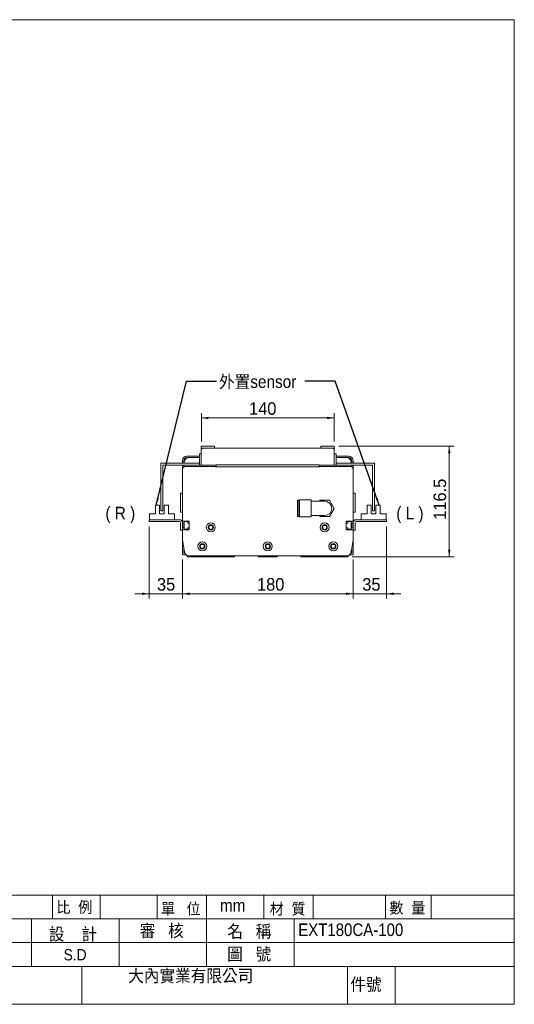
# Model space of a CAD drawing. Header units: millimetres. Extents: x 6 to 1479, y 5 to 1045.
# Tile 3 of 3: x 958 to 1479, y 7 to 1045. Entities that reach past the tile are written whole.
import ezdxf

# ---------------------------------------------------------------- set-up
doc = ezdxf.new("R2010")
doc.units = ezdxf.units.MM
doc.layers.add('BORDER', color=7, linetype='Continuous', lineweight=0)
doc.styles.add('SLDTEXTSTYLE0', font='新細明體')
doc.styles.add('SLDTEXTSTYLE1', font='GOTHIC.TTF', dxfattribs={"width": 0.913})
doc.styles.get("Standard").update_dxf_attribs({"font": 'GOTHIC.TTF'})
doc.dimstyles.new('SLDDIMSTYLE0', dxfattribs={"dimtxt": 14.124891, "dimasz": 7.5, "dimexe": 0, "dimexo": 0.0625, "dimgap": 3.531223, "dimtad": 1, "dimtoh": 1, "dimdec": 3, "dimzin": 12, "dimdsep": 46, "dimtxsty": 'SLDTEXTSTYLE0', "dimsah": 1, "dimcen": 0.09, "dimadec": 0, "dimazin": 0, "dimtfac": 1, "dimtdec": 3, "dimtofl": 0, "dimtmove": 0, "dimatfit": 3, "dimfxl": 0, "dimtolj": 1, "dimtzin": 12, "dimarcsym": 0})
doc.dimstyles.new('SLDDIMSTYLE2', dxfattribs={"dimtxt": 7.5, "dimasz": 7.5, "dimexe": 0, "dimexo": 0.0625, "dimgap": 1.875, "dimtad": 0, "dimtih": 1, "dimtoh": 1, "dimdec": 0, "dimzin": 0, "dimdsep": 46, "dimtxsty": 'Standard', "dimsah": 1, "dimcen": 0.09, "dimadec": 0, "dimazin": 0, "dimtfac": 1, "dimtdec": 0, "dimtofl": 0, "dimtmove": 0, "dimatfit": 3, "dimfxl": 0, "dimtolj": 1, "dimtzin": 0, "dimarcsym": 0})

# ---------------------------------------------------------------- blocks, each defined once
blk = doc.blocks.new('*D28')
at = {"layer": 'BORDER'}
for p, q in [((1294.1, 595.1), (1415.3, 595.1)), ((1410.3, 478.6), (1410.3, 595.1)), ((1308.1, 478.6), (1415.3, 478.6))]:
    blk.add_line(p, q, dxfattribs=at)
for points in [[(1410.3, 595.1), (1409, 587.6), (1411.5, 587.6)], [(1410.3, 478.6), (1411.5, 486.1), (1409, 486.1)]]:
    blk.add_solid(points, dxfattribs=at)
at = {"layer": 'BORDER', "insert": (1393.7, 517.5), "char_height": 13.23, "attachment_point": 1, "rotation": 90, "style": 'SLDTEXTSTYLE0'}
blk.add_mtext('116.5', dxfattribs=at)
blk = doc.blocks.new('*D29')
at = {"layer": 'BORDER'}
for p, q in [((1149.1, 600.1), (1149.1, 629.9)), ((1149.1, 624.9), (1289.1, 624.9)), ((1289.1, 600.1), (1289.1, 629.9))]:
    blk.add_line(p, q, dxfattribs=at)
for points in [[(1149.1, 624.9), (1156.6, 623.6), (1156.6, 626.1)], [(1289.1, 624.9), (1281.6, 626.1), (1281.6, 623.6)]]:
    blk.add_solid(points, dxfattribs=at)
at = {"layer": 'BORDER', "insert": (1199.3, 641.4), "char_height": 13.23, "attachment_point": 1, "style": 'SLDTEXTSTYLE0'}
blk.add_mtext('140', dxfattribs=at)
blk = doc.blocks.new('*D30')
at = {"layer": 'BORDER'}
for p, q in [((1129.1, 475.7), (1129.1, 434.6)), ((1309.1, 475.7), (1309.1, 434.6)), ((1129.1, 439.6), (1309.1, 439.6))]:
    blk.add_line(p, q, dxfattribs=at)
for points in [[(1129.1, 439.6), (1136.6, 438.3), (1136.6, 440.8)], [(1309.1, 439.6), (1301.6, 440.8), (1301.6, 438.3)]]:
    blk.add_solid(points, dxfattribs=at)
at = {"layer": 'BORDER', "insert": (1207.7, 456.1), "char_height": 13.23, "attachment_point": 1, "style": 'SLDTEXTSTYLE0'}
blk.add_mtext('180', dxfattribs=at)
blk = doc.blocks.new('*D31')
at = {"layer": 'BORDER'}
for p, q in [((1094.1, 510.6), (1094.1, 434.6)), ((1129.1, 475.7), (1129.1, 434.6)), ((1094.1, 439.6), (1079.1, 439.6)), ((1094.1, 439.6), (1129.1, 439.6)), ((1129.1, 439.6), (1144.1, 439.6))]:
    blk.add_line(p, q, dxfattribs=at)
for points in [[(1094.1, 439.6), (1086.6, 440.8), (1086.6, 438.3)], [(1129.1, 439.6), (1136.6, 438.3), (1136.6, 440.8)]]:
    blk.add_solid(points, dxfattribs=at)
at = {"layer": 'BORDER', "insert": (1102.3, 456.1), "char_height": 13.23, "attachment_point": 1, "style": 'SLDTEXTSTYLE0'}
blk.add_mtext('35', dxfattribs=at)
blk = doc.blocks.new('*D32')
at = {"layer": 'BORDER'}
for p, q in [((1344.1, 510.6), (1344.1, 434.6)), ((1309.1, 475.7), (1309.1, 434.6)), ((1309.1, 439.6), (1294.1, 439.6)), ((1344.1, 439.6), (1309.1, 439.6)), ((1344.1, 439.6), (1359.1, 439.6))]:
    blk.add_line(p, q, dxfattribs=at)
for points in [[(1309.1, 439.6), (1301.6, 440.8), (1301.6, 438.3)], [(1344.1, 439.6), (1351.6, 438.3), (1351.6, 440.8)]]:
    blk.add_solid(points, dxfattribs=at)
at = {"layer": 'BORDER', "insert": (1318.6, 456.1), "char_height": 13.23, "attachment_point": 1, "style": 'SLDTEXTSTYLE0'}
blk.add_mtext('35', dxfattribs=at)

msp = doc.modelspace()

# ---------------------------------------------------------------- linework, layer by layer
at = {"color": 7, "linetype": 'Continuous', "lineweight": 15}
for p, q in [((1149.0632, 595.0572), (1149.0632, 591.0572)), ((1163.0632, 595.0572), (1149.0632, 595.0572)), ((1151.0632, 593.0572), (1287.0632, 593.0572)), ((1163.0632, 595.0572), (1163.0632, 593.0572)), ((1163.1632, 593.0572), (1163.0632, 593.0572)), ((1275.0632, 593.0572), (1274.9632, 593.0572)), ((1289.0632, 595.0572), (1275.0632, 595.0572)), ((1275.0632, 593.0572), (1275.0632, 595.0572)), ((1289.0632, 591.0572), (1289.0632, 595.0572)), ((1147.0632, 584.6572), (1134.0632, 584.6572)), ((1147.0632, 583.0572), (1134.0632, 583.0572)), ((1136.0632, 583.0572), (1147.0632, 583.0572)), ((1147.0632, 587.0572), (1149.0632, 587.0572)), ((1147.0632, 585.5572), (1147.0632, 587.0572)), ((1147.0632, 576.5572), (1147.0632, 585.5572)), ((1149.0632, 575.0572), (1149.0632, 591.0572)), ((1289.0632, 591.0572), (1289.0632, 575.0572)), ((1289.0632, 587.0572), (1291.0632, 587.0572)), ((1291.0632, 587.0572), (1291.0632, 585.5572)), ((1291.0632, 585.5572), (1291.0632, 576.5572)), ((1304.0632, 584.6572), (1291.0632, 584.6572)), ((1304.0632, 583.0572), (1291.0632, 583.0572)), ((1291.0632, 583.0572), (1302.0632, 583.0572)), ((1106.5632, 577.0572), (1147.0632, 577.0572)), ((1106.5632, 528.5572), (1106.5632, 577.0572)), ((1108.5632, 528.5572), (1108.5632, 575.0572)), ((1108.5632, 575.0572), (1147.0632, 575.0572)), ((1129.0632, 579.6572), (1129.0632, 577.0572)), ((1129.0632, 575.0572), (1129.0632, 570.5572)), ((1130.6632, 579.6572), (1130.6632, 577.0572)), ((1130.6632, 575.0572), (1130.6632, 573.2105)), ((1131.0632, 577.0572), (1131.0632, 578.0572)), ((1131.0632, 573.3857), (1131.0632, 575.0572)), ((1164.0632, 573.5572), (1132.0632, 573.5572)), ((1147.0632, 575.0572), (1147.0632, 576.5572)), ((1149.0632, 575.0572), (1147.0632, 575.0572)), ((1151.0632, 575.0572), (1149.0632, 575.0572)), ((1151.0632, 575.0572), (1164.8132, 575.0572)), ((1164.0632, 573.5572), (1164.5632, 573.5572)), ((1164.0632, 573.3572), (1164.0632, 573.5572)), ((1164.0632, 573.3572), (1274.0632, 573.3572)), ((1164.5632, 573.3572), (1164.5632, 573.5572)), ((1164.8132, 573.5072), (1164.8132, 575.5072)), ((1164.8132, 575.5072), (1166.3132, 575.5072)), ((1166.3132, 573.5072), (1164.8132, 573.5072)), ((1165.0632, 573.5072), (1165.0632, 573.3572)), ((1271.8132, 575.5072), (1166.3132, 575.5072)), ((1166.3132, 573.5072), (1271.8132, 573.5072)), ((1270.0632, 575.5572), (1168.0632, 575.5572)), ((1168.0632, 575.5572), (1168.0632, 575.5072)), ((1176.5632, 573.3572), (1176.5632, 573.5072)), ((1181.5632, 573.3572), (1181.5632, 573.5072)), ((1186.3632, 575.5072), (1186.3632, 575.5572)), ((1206.5632, 575.5072), (1206.5632, 575.5572)), ((1231.5632, 575.5072), (1231.5632, 575.5572)), ((1251.7632, 575.5572), (1251.7632, 575.5072)), ((1256.5632, 573.3572), (1256.5632, 573.5072)), ((1261.5632, 573.3572), (1261.5632, 573.5072)), ((1270.0632, 575.5072), (1270.0632, 575.5572)), ((1271.8132, 575.5072), (1273.3132, 575.5072)), ((1273.3132, 573.5072), (1271.8132, 573.5072)), ((1273.0632, 573.5072), (1273.0632, 573.3572)), ((1273.3132, 575.5072), (1273.3132, 573.5072)), ((1273.3132, 575.0572), (1287.0632, 575.0572)), ((1273.5632, 573.3572), (1273.5632, 573.5572)), ((1274.0632, 573.5572), (1273.5632, 573.5572)), ((1274.0632, 573.3572), (1274.0632, 573.5572)), ((1306.0632, 573.5572), (1274.0632, 573.5572)), ((1289.0632, 575.0572), (1287.0632, 575.0572)), ((1291.0632, 575.0572), (1289.0632, 575.0572)), ((1331.5632, 577.0572), (1291.0632, 577.0572)), ((1291.0632, 576.5572), (1291.0632, 575.0572)), ((1329.5632, 575.0572), (1291.0632, 575.0572)), ((1307.0632, 578.0572), (1307.0632, 577.0572)), ((1307.0632, 575.0572), (1307.0632, 573.3857)), ((1307.4632, 577.0572), (1307.4632, 579.6572)), ((1307.4632, 573.2105), (1307.4632, 575.0572)), ((1309.0632, 577.0572), (1309.0632, 579.6572)), ((1309.0632, 570.5572), (1309.0632, 575.0572)), ((1329.5632, 528.5572), (1329.5632, 575.0572)), ((1331.5632, 577.0572), (1331.5632, 528.5572)), ((1129.0632, 570.5572), (1129.0632, 516.0572)), ((1309.0632, 570.5572), (1309.0632, 516.0572)), ((1129.0632, 545.5572), (1127.0632, 545.5572)), ((1127.0632, 545.5572), (1127.0632, 543.5572)), ((1127.0632, 543.5572), (1127.0632, 527.5572)), ((1309.0632, 545.5572), (1311.0632, 545.5572)), ((1311.0632, 543.5572), (1311.0632, 545.5572)), ((1311.0632, 527.5572), (1311.0632, 543.5572)), ((1100.8132, 533.0572), (1100.8132, 523.7572)), ((1100.8132, 533.0572), (1105.0632, 533.0572)), ((1105.0632, 533.0572), (1105.0632, 523.7572)), ((1110.0632, 533.0572), (1110.0632, 523.7572)), ((1110.0632, 533.0572), (1114.3132, 533.0572)), ((1114.3132, 523.7572), (1114.3132, 533.0572)), ((1251.9632, 538.0572), (1250.4632, 538.0572)), ((1250.4632, 521.0572), (1250.4632, 538.0572)), ((1251.9632, 521.0572), (1251.9632, 538.0572)), ((1252.6632, 537.0572), (1251.9632, 537.0572)), ((1264.6632, 538.4572), (1252.6632, 538.4572)), ((1252.6632, 529.5572), (1252.6632, 538.4572)), ((1252.6632, 520.6572), (1252.6632, 529.5572)), ((1264.6632, 529.5572), (1264.6632, 538.4572)), ((1269.0632, 537.0572), (1264.6632, 537.0572)), ((1264.6632, 520.6572), (1264.6632, 529.5572)), ((1279.0632, 537.0572), (1269.0632, 537.0572)), ((1274.1557, 538.0572), (1273.5783, 537.0572)), ((1283.9706, 538.0572), (1274.1557, 538.0572)), ((1288.8781, 529.5572), (1283.9706, 538.0572)), ((1283.9706, 521.0572), (1288.8781, 529.5572)), ((1323.8132, 533.0572), (1323.8132, 523.7572)), ((1323.8132, 533.0572), (1328.0632, 533.0572)), ((1328.0632, 533.0572), (1328.0632, 523.7572)), ((1333.0632, 533.0572), (1333.0632, 523.7572)), ((1333.0632, 533.0572), (1337.3132, 533.0572)), ((1337.3132, 523.7572), (1337.3132, 533.0572)), ((1094.3132, 517.5572), (1094.3132, 523.7572)), ((1100.8132, 523.7572), (1094.3132, 523.7572)), ((1110.0632, 523.7572), (1105.0632, 523.7572)), ((1106.5632, 527.0572), (1106.5632, 528.5572)), ((1108.5632, 527.0572), (1106.5632, 527.0572)), ((1108.5632, 528.5572), (1108.5632, 527.0572)), ((1120.8132, 523.7572), (1114.3132, 523.7572)), ((1120.8132, 523.7572), (1120.8132, 517.5572)), ((1127.0632, 527.5572), (1127.0632, 525.5572)), ((1129.0632, 525.5572), (1127.0632, 525.5572)), ((1250.4632, 521.0572), (1251.9632, 521.0572)), ((1251.9632, 522.0572), (1252.6632, 522.0572)), ((1252.6632, 520.6572), (1264.6632, 520.6572)), ((1264.6632, 522.0572), (1269.0632, 522.0572)), ((1269.0632, 522.0572), (1279.0632, 522.0572)), ((1273.5783, 522.0572), (1274.1557, 521.0572)), ((1274.1557, 521.0572), (1283.9706, 521.0572)), ((1309.0632, 525.5572), (1311.0632, 525.5572)), ((1311.0632, 525.5572), (1311.0632, 527.5572)), ((1317.3132, 517.5572), (1317.3132, 523.7572)), ((1323.8132, 523.7572), (1317.3132, 523.7572)), ((1333.0632, 523.7572), (1328.0632, 523.7572)), ((1329.5632, 527.0572), (1329.5632, 528.5572)), ((1331.5632, 527.0572), (1329.5632, 527.0572)), ((1331.5632, 528.5572), (1331.5632, 527.0572)), ((1343.8132, 523.7572), (1337.3132, 523.7572)), ((1343.8132, 523.7572), (1343.8132, 517.5572)), ((1094.0632, 515.5572), (1094.0632, 517.5572)), ((1094.0632, 517.5572), (1095.0632, 517.5572)), ((1095.0632, 515.5572), (1094.0632, 515.5572)), ((1126.0632, 517.5572), (1095.0632, 517.5572)), ((1095.0632, 515.5572), (1126.0632, 515.5572)), ((1127.0632, 514.5572), (1127.0632, 507.5572)), ((1136.3632, 516.0572), (1129.0632, 516.0572)), ((1129.0632, 516.0572), (1129.0632, 514.0572)), ((1129.0632, 509.0572), (1129.0632, 514.0572)), ((1129.0632, 514.0572), (1131.0632, 514.0572)), ((1131.0632, 509.0572), (1129.0632, 509.0572)), ((1129.0632, 509.0572), (1129.0632, 507.0572)), ((1130.6632, 514.0572), (1130.6632, 509.0572)), ((1131.0632, 514.0572), (1131.0632, 515.6072)), ((1131.0632, 515.6072), (1134.8632, 515.6072)), ((1131.0632, 509.0572), (1131.0632, 514.0572)), ((1131.0632, 507.5072), (1131.0632, 509.0572)), ((1134.8632, 515.6072), (1134.8632, 514.0572)), ((1134.8632, 514.0572), (1136.3632, 514.0572)), ((1134.8632, 509.0572), (1134.8632, 507.5072)), ((1136.3632, 509.0572), (1134.8632, 509.0572)), ((1136.3632, 516.0572), (1136.3632, 507.0572)), ((1301.7632, 516.0572), (1309.0632, 516.0572)), ((1301.7632, 516.0572), (1301.7632, 507.0572)), ((1301.7632, 514.0572), (1303.2632, 514.0572)), ((1303.2632, 509.0572), (1301.7632, 509.0572)), ((1303.2632, 515.6072), (1307.0632, 515.6072)), ((1303.2632, 514.0572), (1303.2632, 515.6072)), ((1303.2632, 507.5072), (1303.2632, 509.0572)), ((1307.0632, 515.6072), (1307.0632, 514.0572)), ((1307.0632, 514.0572), (1307.0632, 509.0572)), ((1307.0632, 514.0572), (1309.0632, 514.0572)), ((1307.0632, 509.0572), (1307.0632, 507.5072)), ((1309.0632, 509.0572), (1307.0632, 509.0572)), ((1307.4632, 509.0572), (1307.4632, 514.0572)), ((1309.0632, 514.0572), (1309.0632, 516.0572)), ((1309.0632, 509.0572), (1309.0632, 514.0572)), ((1309.0632, 507.0572), (1309.0632, 509.0572)), ((1311.0632, 514.5572), (1311.0632, 507.5572)), ((1312.0632, 517.5572), (1343.0632, 517.5572)), ((1343.0632, 515.5572), (1312.0632, 515.5572)), ((1343.0632, 517.5572), (1344.0632, 517.5572)), ((1344.0632, 515.5572), (1343.0632, 515.5572)), ((1344.0632, 517.5572), (1344.0632, 515.5572)), ((1127.0632, 506.5572), (1127.0632, 507.5572)), ((1129.0632, 506.5572), (1127.0632, 506.5572)), ((1129.0632, 507.0572), (1129.0632, 496.5572)), ((1136.3632, 507.0572), (1129.0632, 507.0572)), ((1134.8632, 507.5072), (1131.0632, 507.5072)), ((1301.7632, 507.0572), (1309.0632, 507.0572)), ((1307.0632, 507.5072), (1303.2632, 507.5072)), ((1309.0632, 507.0572), (1309.0632, 496.5572)), ((1311.0632, 506.5572), (1309.0632, 506.5572)), ((1311.0632, 507.5572), (1311.0632, 506.5572)), ((1129.0632, 496.5572), (1129.0632, 480.6572)), ((1131.3322, 483.689), (1129.0632, 496.5572)), ((1309.0632, 496.5572), (1306.7941, 483.689)), ((1309.0632, 480.6572), (1309.0632, 496.5572)), ((1129.0632, 480.6572), (1132.9067, 480.6572)), ((1130.6632, 487.4832), (1130.6632, 482.2572)), ((1130.6632, 482.2572), (1131.8166, 482.2572)), ((1131.0632, 484.0572), (1131.0632, 485.2147)), ((1184.0632, 478.5572), (1134.9807, 478.5572)), ((1301.8701, 479.5572), (1136.2562, 479.5572)), ((1229.0632, 478.5572), (1209.0632, 478.5572)), ((1303.1456, 478.5572), (1254.0632, 478.5572)), ((1305.2197, 480.6572), (1309.0632, 480.6572)), ((1306.3097, 482.2572), (1307.4632, 482.2572)), ((1307.0632, 485.2147), (1307.0632, 484.0572)), ((1307.4632, 482.2572), (1307.4632, 487.4832))]:
    msp.add_line(p, q, dxfattribs=at)
for centre, radius in [((1159.0632, 509.5572), 4.75), ((1159.0632, 509.5572), 2.75), ((1159.0632, 509.5572), 2.1), ((1279.0632, 509.5572), 4.75), ((1279.0632, 509.5572), 2.75), ((1279.0632, 509.5572), 2.1), ((1150.0632, 489.5572), 4.75), ((1150.0632, 489.5572), 2.75), ((1150.0632, 489.5572), 2.1), ((1219.0632, 489.5572), 4.75), ((1219.0632, 489.5572), 2.75), ((1219.0632, 489.5572), 2.1), ((1288.0632, 489.5572), 4.75), ((1288.0632, 489.5572), 2.75), ((1288.0632, 489.5572), 2.1)]:
    msp.add_circle(centre, radius, dxfattribs=at)
for centre, radius, start, end in [((1151.0632, 591.0572), 2, 90, 180), ((1287.0632, 591.0572), 2, 0, 90), ((1134.0632, 579.6572), 5, 90, 180), ((1134.0632, 579.6572), 3.4, 90, 180), ((1136.0632, 578.0572), 5, 90, 180), ((1302.0632, 578.0572), 5, 0, 90), ((1304.0632, 579.6572), 5, 0, 90), ((1304.0632, 579.6572), 3.4, 0, 90), ((1132.0632, 570.5572), 3, 90, 180), ((1306.0632, 570.5572), 3, 0, 90), ((1279.0632, 529.5572), 7.5, 270, 90), ((1126.0632, 514.5572), 3, 0, 90), ((1126.0632, 514.5572), 1, 0, 90), ((1312.0632, 514.5572), 3, 90, 180), ((1312.0632, 514.5572), 1, 90, 180), ((1132.0632, 484.0572), 1, 180, 229.8835247), ((1136.2562, 484.5572), 5, 190, 270), ((1140.9807, 486.5572), 10, 212.0275525, 233.1301024), ((1186.0632, 478.5572), 2, 150, 180), ((1207.0632, 478.5572), 2, 0, 30), ((1231.0632, 478.5572), 2, 150, 180), ((1252.0632, 478.5572), 2, 0, 30), ((1301.8701, 484.5572), 5, 270, 350), ((1297.1456, 486.5572), 10, 306.8698976, 327.9724475), ((1306.0632, 484.0572), 1, 310.1164753, 0)]:
    msp.add_arc(centre, radius, start, end, dxfattribs=at)
at = {"layer": 'BORDER', "color": 7}
for p, q in [((1478.802, 1044.5946), (6.0487, 1044.5946)), ((1478.802, 6.8828), (1478.802, 1044.5946)), ((878.9657, 121.8828), (1478.802, 121.8828)), ((992.345, 121.8828), (992.345, 96.8828)), ((1042.345, 121.8828), (1042.345, 96.8828)), ((1102.4875, 121.8828), (1102.4875, 96.8828)), ((1154.611, 121.8828), (1154.611, 46.8828)), ((1214.7535, 121.8828), (1214.7535, 96.8828)), ((1266.877, 121.8828), (1266.877, 96.8828)), ((1343.0575, 121.8828), (1343.0575, 96.8828)), ((1391.1715, 121.8828), (1391.1715, 96.8828)), ((878.9657, 96.8828), (1478.802, 96.8828)), ((970.174, 96.8828), (970.174, 46.8828)), ((1062.3925, 96.8828), (1062.3925, 46.8828)), ((1246.8295, 96.8828), (1246.8295, 46.8828)), ((878.9657, 71.8828), (1478.802, 71.8828)), ((878.9657, 46.8828), (1478.802, 46.8828)), ((1023.2999, 46.8828), (1023.2999, 6.8828)), ((1302.9625, 46.8828), (1302.9625, 6.8828)), ((1353.284, 46.8828), (1353.284, 6.8828)), ((6.0487, 6.8828), (1478.802, 6.8828))]:
    msp.add_line(p, q, dxfattribs=at)

# ---------------------------------------------------------------- texts
at = {"layer": 'BORDER', "attachment_point": 1, "style": 'SLDTEXTSTYLE1'}
for s, insert, char_height in [('外置sensor', (1167.7106, 669.7104, 206.675), 13.22917), ('( R )', (1048.0039, 531.1931), 13.22917), ('( L )', (1354.4353, 531.1931), 13.22917), ('比  例', (996.4025, 115.2114), 11.90625), ('單   位', (1106.5235, 113.4878), 11.90625), ('mm', (1168.646, 117.7162), 13.22917), ('材  質', (1221.0566, 113.4878), 11.90625), ('數  量', (1347.2842, 114.4737), 11.90625), ('設    計', (988.348, 87.5074), 13.22917), ('審   核', (1084.1184, 91.058), 13.22917), ('名   稱', (1176.4071, 90.4582), 13.22917), ('{\\fPMingLiU|b0|i0|c136|p18;EXT180CA-100}', (1251.1465, 92.064), 13.229167), ('S.D', (1003.9785, 65.0826), 11.90625), ('圖   號', (1176.2692, 66.3829), 13.22917), ('{\\fPMingLiU|b0|i0|c136|p18;大內實業有限公司}', (1071.9714, 43.5451), 13.229167), ('件號', (1306.0397, 34.4426), 13.22917)]:
    msp.add_mtext(s, dxfattribs=dict(at, insert=insert, char_height=char_height))

# ---------------------------------------------------------------- dimensions: what is measured, and where the dimension line sits
at = {"layer": 'BORDER'}
for base, p1, p2, picture, middle in [((1289.0632, 624.8523), (1149.0632, 595.0572), (1289.0632, 595.0572), '*D29', (1211.7221, 624.8523)), ((1129.0632, 439.5631), (1094.0632, 515.5572), (1129.0632, 480.6572), '*D31', (1110.5561, 439.5631)), ((1309.0632, 439.5631), (1344.0632, 515.5572), (1309.0632, 480.6572), '*D32', (1326.8775, 439.5631)), ((1309.0632, 439.5631), (1129.0632, 480.6572), (1309.0632, 480.6572), '*D30', (1220.0761, 439.5631))]:
    dim = msp.add_linear_dim(base=base, p1=p1, p2=p2, dimstyle='SLDDIMSTYLE0', dxfattribs=at)
    dim.commit()
    dim.dimension.update_dxf_attribs({"geometry": picture, "text_midpoint": middle, "dimtype": 160})
dim = msp.add_linear_dim(base=(1410.2651, 595.0572), p1=(1303.1456, 478.5572), p2=(1289.0632, 595.0572), angle=90, dimstyle='SLDDIMSTYLE0', dxfattribs=at)
dim.commit()
dim.dimension.update_dxf_attribs({"geometry": '*D28', "text_midpoint": (1410.2651, 536.1304), "dimtype": 160})

# ---------------------------------------------------------------- leaders
for points in [[(1101.5325, 533.0572), (1133.4474, 663.5826), (1165.1974, 663.5826)], [(1336.3439, 533.0572), (1289.9766, 663.5641), (1258.2266, 663.5641)]]:
    msp.add_leader(points, dimstyle='SLDDIMSTYLE2', dxfattribs=at)

doc.saveas('drawing.dxf')
